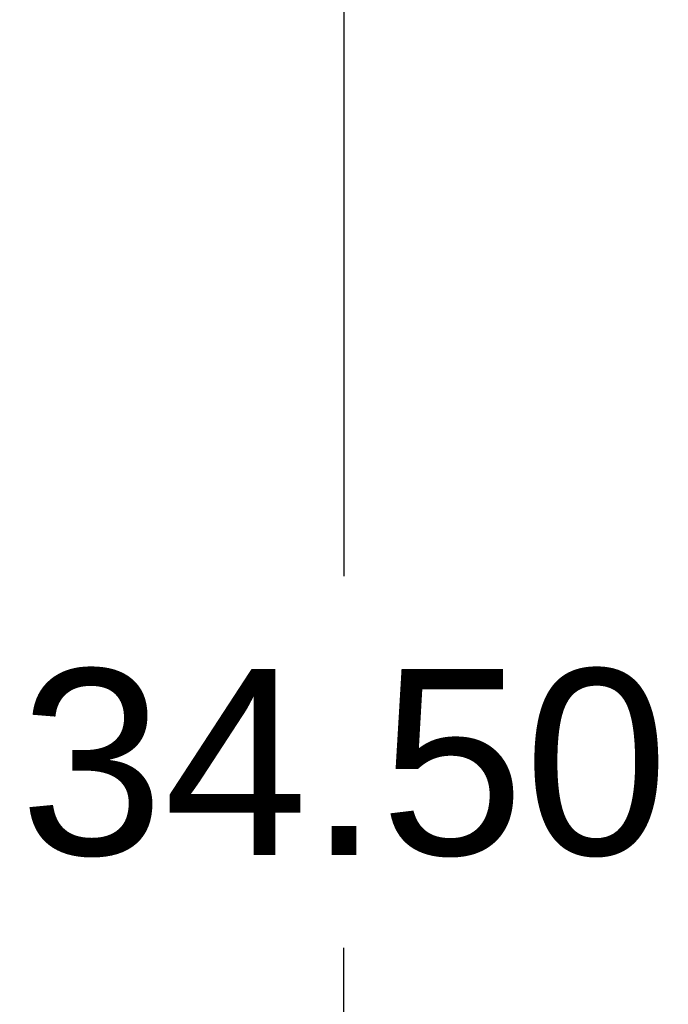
# Model space of a CAD drawing. Header units: inches. Extents: x 0 to 291, y 0 to 188.
# Tile 45 of 113: x 137.32 to 141.81, y 114.48 to 121.3. Entities that reach past the tile are written whole.
import ezdxf

# ---------------------------------------------------------------- set-up
doc = ezdxf.new("R2010")
doc.units = ezdxf.units.IN
doc.header["$LTSCALE"] = 16.018896
doc.header["$MEASUREMENT"] = 0
doc.layers.get('0').update_dxf_attribs({"linetype": 'CONTINUOUS'})
doc.layers.add('DIMENSIONS', color=7, linetype='CONTINUOUS')
doc.styles.get("Standard").update_dxf_attribs({"font": 'arial.ttf'})
doc.dimstyles.new('DIMSTYLE_1', dxfattribs={"dimtxt": 1.284938, "dimasz": 1.713251, "dimexe": 0.09, "dimexo": 0.07, "dimgap": 0.0375, "dimtad": 0, "dimtih": 1, "dimtoh": 1, "dimzin": 4, "dimdsep": 46, "dimtxsty": 'Standard', "dimblk": '_FILLED', "dimblk1": '_FILLED', "dimblk2": '_FILLED', "dimcen": 0.09, "dimazin": 1, "dimtfac": 1, "dimtdec": 3, "dimtofl": 0, "dimtmove": 0, "dimatfit": 3, "dimldrblk": '_FILLED', "dimfxl": 1, "dimtolj": 1, "dimtzin": 4, "dimarcsym": 0})

# ---------------------------------------------------------------- blocks, each defined once
blk = doc.blocks.new('_FILLED')
at = {"color": 0, "linetype": 'ByBlock'}
blk.add_solid([(0, 0), (-1, 0.2), (-1, -0.2)], dxfattribs=at)
blk = doc.blocks.new('*D20')
at = {"layer": 'DIMENSIONS', "color": 2, "linetype": 'Continuous'}
for p, q in [((137.546, 133.4098), (141.1093, 133.4098)), ((139.5673, 133.4098), (139.5673, 117.4447)), ((139.5673, 98.9098), (139.5673, 114.8748)), ((137.546, 98.9098), (141.1093, 98.9098))]:
    blk.add_line(p, q, dxfattribs=at)
at = {"layer": 'DIMENSIONS', "color": 2, "linetype": 'Continuous', "xscale": 1.7132508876, "yscale": 1.7132508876, "zscale": 1.7132508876}
for p, rotation in [((139.5673, 133.4098), 90), ((139.5673, 98.9098), 270)]:
    blk.add_blockref('_FILLED', p, dxfattribs=dict(at, rotation=rotation))
at = {"layer": 'DIMENSIONS', "color": 2, "linetype": 'Continuous', "insert": (139.5673, 116.8022), "char_height": 1.28494, "width": 4.490118, "attachment_point": 2, "line_spacing_factor": 0.9}
blk.add_mtext('34.50', dxfattribs=at)

msp = doc.modelspace()

# ---------------------------------------------------------------- dimensions: what is measured, and where the dimension line sits
at = {"layer": 'DIMENSIONS', "color": 2, "linetype": 'Continuous'}
dim = msp.add_linear_dim(base=(139.5673, 133.4098), p1=(137.476, 98.9098), p2=(137.476, 133.4098), angle=90, dimstyle='DIMSTYLE_1', dxfattribs=at)
dim.commit()
dim.dimension.update_dxf_attribs({"geometry": '*D20', "text_midpoint": (139.5646, 116.1526), "dimtype": 160})

doc.saveas('drawing.dxf')
